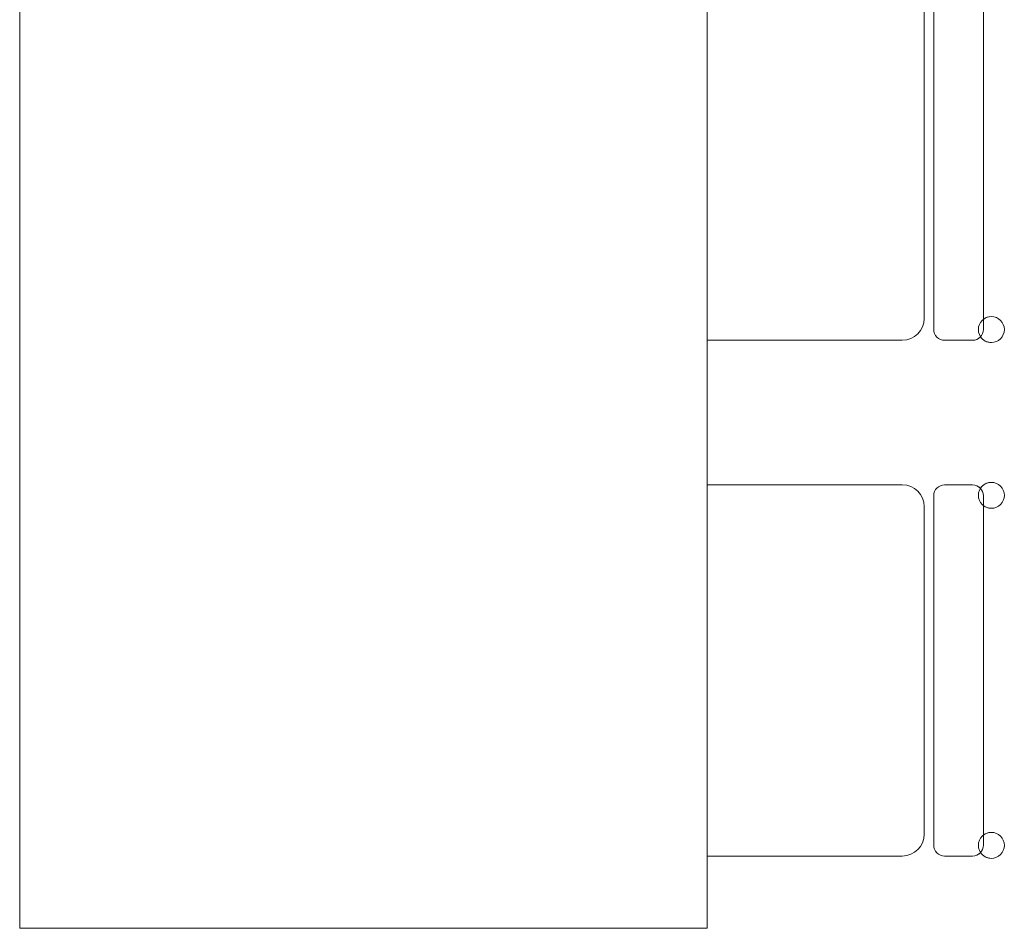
# Model space of a CAD drawing. Header units: millimetres. Extents: x -37728 to 44100, y 631619 to 691915.
# Tile 137 of 256: x 1591 to 2737, y 656954 to 658011. Entities that reach past the tile are written whole.
import ezdxf

# ---------------------------------------------------------------- set-up
doc = ezdxf.new("R2010")
doc.units = ezdxf.units.MM
doc.layers.add('_XREF', color=7, linetype='Continuous')
doc.layers.add('I-FURN', color=252, linetype='Continuous', lineweight=5)

# ---------------------------------------------------------------- blocks, each defined once
blk = doc.blocks.new('ZZZ Meb Krzesło zwykłe ___FK_v04_0 - przykład-7073046-__-00_00 Przyziemie PB')
at = {"layer": 'I-FURN', "color": 252}
for p, q in [((-21.59, 10), (-21.59, -12.7)), ((21.59, -12.7), (21.59, 10)), ((-19.05, -15.24), (19.05, -15.24)), ((20.32, -16.35), (-20.32, -16.35)), ((-20.32, -16.35), (20.32, -16.35)), ((-21.59, -17.62), (-21.59, -20.87)), ((-21.59, -17.62), (-21.59, -20.87)), ((21.59, -20.87), (21.59, -17.62)), ((21.59, -17.62), (21.59, -20.87)), ((-20.32, -22.14), (20.32, -22.14)), ((-19.16, -22.14), (19.18, -22.14))]:
    blk.add_line(p, q, dxfattribs=at)
for centre, radius, start, end in [((-19.05, -12.7), 2.54, 180, 270), ((19.05, -12.7), 2.54, 270, 360), ((-20.32, -17.62), 1.27, 90, 180), ((-20.32, -17.62), 1.27, 90, 180), ((20.32, -17.62), 1.27, 360, 90), ((20.32, -17.62), 1.27, 0, 90), ((-20.35, -23.06), 1.51, 360, 180), ((-20.32, -20.87), 1.27, 180, 227.4093), ((-20.32, -20.87), 1.27, 180, 270), ((20.37, -23.06), 1.51, 360, 180), ((20.32, -20.87), 1.27, 270, 0), ((20.32, -20.87), 1.27, 313.2379, 360), ((-20.35, -23.06), 1.51, 123.4855, 180), ((-20.35, -23.06), 1.51, 360, 37.7171), ((20.37, -23.06), 1.51, 142.2829, 180), ((20.37, -23.06), 1.51, 0, 57.1936), ((-20.35, -23.06), 1.51, 180, 360), ((-20.35, -23.06), 1.51, 180, 360), ((20.37, -23.06), 1.51, 180, 360), ((20.37, -23.06), 1.51, 180, 360)]:
    blk.add_arc(centre, radius, start, end, dxfattribs=at)
blk = doc.blocks.new('Meb Stół prosty ___FK_04_1 - Stół prosty 2-9214470-__-00_00 Przyziemie PB')
at = {"layer": 'I-FURN', "color": 252}
for p, q in [((121.83, 30.48), (-118.17, 30.48)), ((-118.17, 30.48), (-118.17, -49.52)), ((-118.17, -49.52), (121.83, -49.52))]:
    blk.add_line(p, q, dxfattribs=at)
blk = doc.blocks.new('A$C4e31ac75')
at = {"layer": 'I-FURN'}
for name, p, rotation in [('Meb Stół prosty ___FK_04_1 - Stół prosty 2-9214470-__-00_00 Przyziemie PB', (-132.71, 285.42), 90.00000000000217), ('ZZZ Meb Krzesło zwykłe ___FK_v04_0 - przykład-7073046-__-00_00 Przyziemie PB', (-73.19, 257.25), 90.00000000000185), ('ZZZ Meb Krzesło zwykłe ___FK_v04_0 - przykład-7073046-__-00_00 Przyziemie PB', (-73.19, 197.25), 90.00000000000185)]:
    blk.add_blockref(name, p, dxfattribs=dict(at, rotation=rotation))

msp = doc.modelspace()

# ---------------------------------------------------------------- block references
at = {"layer": '_XREF', "xscale": 10, "yscale": 10, "zscale": 10}
msp.add_blockref('A$C4e31ac75', (3222.8, 655281.1), dxfattribs=at)

doc.saveas('drawing.dxf')
